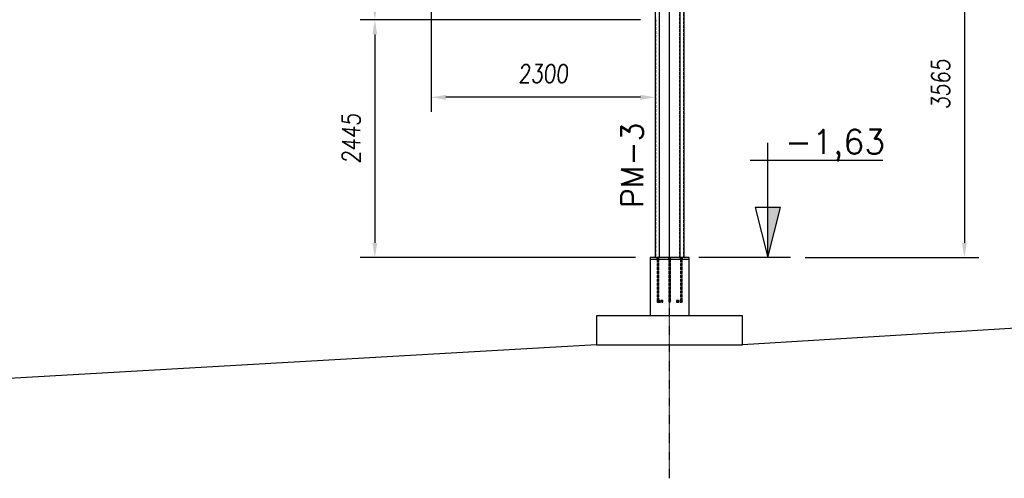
# Model space of a CAD drawing. Extents: x 551880 to 585869, y 94458 to 133000.
# Tile 7 of 42: x 561999 to 572119, y 106550 to 111269. Entities that reach past the tile are written whole.
import ezdxf
from ezdxf.enums import TextEntityAlignment as Align

# ---------------------------------------------------------------- set-up
doc = ezdxf.new("R2010")
doc.units = 0
doc.header["$LTSCALE"] = 10
doc.header["$MEASUREMENT"] = 0
doc.linetypes.add('DASHDOT', pattern=[1, 0.5, -0.25, 0, -0.25])
doc.linetypes.add('HIDDEN', pattern=[0.375, 0.25, -0.125])
doc.layers.get('0').update_dxf_attribs({"linetype": 'CONTINUOUS'})
doc.layers.get('Defpoints').update_dxf_attribs({"linetype": 'CONTINUOUS'})
for name, color, linetype in [('A', 2, 'DASHDOT'), ('COTAS', 7, 'CONTINUOUS'), ('FORIR', 4, 'CONTINUOUS'), ('G', 3, 'CONTINUOUS'), ('G-SIMBOLO', 4, 'CONTINUOUS'), ('mark3d', 2, 'CONTINUOUS'), ('TR', 6, 'HIDDEN'), ('TXT1', 7, 'CONTINUOUS')]:
    doc.layers.add(name, color=color, linetype=linetype)
doc.styles.add('PADRAO MTL', font='txt.shx', dxfattribs={"width": 0.8, "oblique": 5})
doc.styles.add('POS', font='ROMANS', dxfattribs={"width": 0.7})
doc.styles.get("Standard").update_dxf_attribs({"font": 'txt.shx', "width": 0.7, "oblique": 5})
doc.dimstyles.new('1-75', dxfattribs={"dimscale": 75, "dimtxt": 2.5, "dimasz": 2, "dimexe": 2, "dimexo": 2, "dimgap": 2, "dimtad": 1, "dimdec": 0, "dimdsep": 46, "dimtxsty": 'PADRAO MTL', "dimcen": 3, "dimclrd": 1, "dimclre": 1, "dimclrt": 7, "dimadec": 0, "dimazin": 0, "dimtfac": 1, "dimtdec": 0, "dimtmove": 0, "dimatfit": 3, "dimfxl": 1, "dimtfill": 1, "dimtolj": 1, "dimarcsym": 0})

# ---------------------------------------------------------------- blocks, each defined once
blk = doc.blocks.new('3D_INFOM')
blk.add_point((0, 0))
at = {"layer": 'FORIR', "flags": 1}
blk.add_attdef('MARK', (8, -4), '', height=5.26, dxfattribs=at)
blk = doc.blocks.new('Nivel_vd')
at = {"layer": 'G-SIMBOLO'}
for p, q in [((7.09, 0), (7.09, 11.81)), ((5.28, 10), (18.9, 10))]:
    blk.add_line(p, q, dxfattribs=at)
at = {"layer": 'G-SIMBOLO', "linetype": 'Continuous'}
blk.add_line((9.43, 0), (0, 0), dxfattribs=at)
at = {"layer": 'G-SIMBOLO'}
blk.add_lwpolyline([(7.09, 0), (8.41, 5.16), (5.78, 5.16)], close=True, dxfattribs=at)
blk.add_solid([(7.09, 0), (8.41, 5.16), (7.09, 5.16)], dxfattribs=at)
at = {"layer": 'G-SIMBOLO', "color": 2}
blk.add_attdef('0000', (8.32, 10.66), '', height=2.5, dxfattribs=at)
blk = doc.blocks.new('*D86')
at = {"layer": 'COTAS', "color": 1, "lineweight": -2, "transparency": 16777216}
for p, q in [((566083, 113567), (565500, 113567)), ((565650, 113417), (565650, 111417)), ((568380, 111267), (565500, 111267))]:
    blk.add_line(p, q, dxfattribs=at)
at = {"layer": 'COTAS', "color": 1, "transparency": 16777216}
for points in [[(565625, 113417), (565675, 113417), (565650, 113567)], [(565625, 111417), (565675, 111417), (565650, 111267)]]:
    blk.add_solid(points, dxfattribs=at)
at = {"layer": 'Defpoints', "color": 0, "transparency": 16777216}
for p in [(566233, 113567), (565650, 111267), (568530, 111267)]:
    blk.add_point(p, dxfattribs=at)
at = {"layer": 'COTAS', "color": 7, "transparency": 16777216, "insert": (565406, 112417), "char_height": 187.5, "attachment_point": 5, "rotation": 90, "style": 'PADRAO MTL', "bg_fill": 3, "box_fill_scale": 1.25, "bg_fill_color": 256, "bg_fill_true_color": 13158600, "bg_fill_transparency": 0}
blk.add_mtext('\\A1;2300', dxfattribs=at)
blk = doc.blocks.new('*D87')
at = {"layer": 'COTAS', "color": 1, "lineweight": -2, "transparency": 16777216}
for p, q in [((568380, 111267), (565500, 111267)), ((565650, 111117), (565650, 108972)), ((568330, 108822), (565500, 108822))]:
    blk.add_line(p, q, dxfattribs=at)
at = {"layer": 'COTAS', "color": 1, "transparency": 16777216}
for points in [[(565625, 111117), (565675, 111117), (565650, 111267)], [(565625, 108972), (565675, 108972), (565650, 108822)]]:
    blk.add_solid(points, dxfattribs=at)
at = {"layer": 'Defpoints', "color": 0, "transparency": 16777216}
for p in [(568530, 111267), (565650, 108822), (568480, 108822)]:
    blk.add_point(p, dxfattribs=at)
at = {"layer": 'COTAS', "color": 7, "transparency": 16777216, "insert": (565406, 110045), "char_height": 187.5, "attachment_point": 5, "rotation": 90, "style": 'PADRAO MTL', "bg_fill": 3, "box_fill_scale": 1.25, "bg_fill_color": 256, "bg_fill_true_color": 13158600, "bg_fill_transparency": 0}
blk.add_mtext('\\A1;2445', dxfattribs=at)
blk = doc.blocks.new('*D88')
at = {"layer": 'COTAS', "color": 1, "lineweight": -2, "transparency": 16777216}
for p, q in [((566230, 113417), (566230, 110320)), ((568380, 110470), (566380, 110470))]:
    blk.add_line(p, q, dxfattribs=at)
at = {"layer": 'COTAS', "color": 1, "transparency": 16777216}
for points in [[(566380, 110495), (566380, 110445), (566230, 110470)], [(568380, 110495), (568380, 110445), (568530, 110470)]]:
    blk.add_solid(points, dxfattribs=at)
at = {"layer": 'Defpoints', "color": 0, "transparency": 16777216}
for p in [(566230, 113567), (566230, 110470), (568530, 110470)]:
    blk.add_point(p, dxfattribs=at)
at = {"layer": 'COTAS', "color": 7, "transparency": 16777216, "insert": (567380, 110714), "char_height": 187.5, "attachment_point": 5, "style": 'PADRAO MTL', "bg_fill": 3, "box_fill_scale": 1.25, "bg_fill_color": 256, "bg_fill_true_color": 13158600, "bg_fill_transparency": 0}
blk.add_mtext('\\A1;2300', dxfattribs=at)
blk = doc.blocks.new('*D90')
at = {"layer": 'COTAS', "color": 1, "lineweight": -2, "transparency": 16777216}
for p, q in [((568980, 112387), (571859, 112387)), ((571709, 112237), (571709, 108972)), ((570073, 108822), (571859, 108822))]:
    blk.add_line(p, q, dxfattribs=at)
at = {"layer": 'COTAS', "color": 1, "transparency": 16777216}
for points in [[(571684, 112237), (571734, 112237), (571709, 112387)], [(571684, 108972), (571734, 108972), (571709, 108822)]]:
    blk.add_solid(points, dxfattribs=at)
at = {"layer": 'Defpoints', "color": 0, "transparency": 16777216}
for p in [(568830, 112387), (569923, 108822), (571709, 108822)]:
    blk.add_point(p, dxfattribs=at)
at = {"layer": 'COTAS', "color": 7, "transparency": 16777216, "insert": (571465, 110605), "char_height": 187.5, "attachment_point": 5, "rotation": 90, "style": 'PADRAO MTL', "bg_fill": 3, "box_fill_scale": 1.25, "bg_fill_color": 256, "bg_fill_true_color": 13158600, "bg_fill_transparency": 0}
blk.add_mtext('\\A1;3565', dxfattribs=at)
blk = doc.blocks.new('mark3d1')
at = {"layer": 'mark3d', "color": 4, "style": 'POS'}
blk.add_attdef('MARK', text='', height=3, dxfattribs=at).set_placement((7.18, -1.23), align=Align.CENTER)

msp = doc.modelspace()

# ---------------------------------------------------------------- linework, layer by layer
for p, q in [((569429.6, 108221.8), (567929.6, 108221.8)), ((567929.6, 108221.8), (567929.6, 107921.8)), ((569429.6, 107921.8), (569429.6, 108221.8)), ((567929.6, 107921.8), (569429.6, 107921.8))]:
    msp.add_line(p, q)
at = {"layer": 'A'}
msp.add_line((568679.6, 106550.1), (568679.6, 117988.2), dxfattribs=at)
at = {"layer": 'COTAS'}
for p, q in [((582929.6, 108751.8), (569429.6, 107921.8)), ((567929.6, 107921.8), (554429.6, 107151.8))]:
    msp.add_line(p, q, dxfattribs=at)
at = {"layer": 'G'}
for p, q in [((568679.6, 108821.8), (568679.6, 113769.8)), ((568529.6, 113566.8), (568529.6, 108821.8)), ((568573.6, 113612.1), (568573.6, 108821.8)), ((568785.7, 113612.1), (568785.7, 108821.8)), ((568829.6, 108821.8), (568829.6, 113566.8)), ((568879.6, 108821.8), (568479.6, 108821.8)), ((568479.6, 108821.8), (568479.6, 108805.8)), ((568479.6, 108805.8), (568879.6, 108805.8)), ((568552.9, 108821.8), (568550.1, 108821.8)), ((568559.6, 108821.8), (568552.9, 108821.8)), ((568566.4, 108821.8), (568559.6, 108821.8)), ((568569.1, 108821.8), (568566.4, 108821.8)), ((568879.6, 108805.8), (568879.6, 108821.8))]:
    msp.add_line(p, q, dxfattribs=at)
at = {"layer": 'TR'}
for p, q in [((568576.2, 108821.8), (568576.2, 114728.8)), ((568783, 108821.8), (568783, 114728.8)), ((568825.9, 108821.8), (568825.9, 112406.1)), ((568533.4, 111286.1), (568533.4, 108821.8)), ((568549.1, 108821.8), (568549.1, 108805.8)), ((568550.1, 108821.8), (568550.1, 108805.8)), ((568550.1, 108805.8), (568550.1, 108371.8)), ((568552.9, 108821.8), (568552.9, 108805.8)), ((568552.9, 108805.8), (568552.9, 108365)), ((568559.6, 108821.8), (568559.6, 108805.8)), ((568559.6, 108805.8), (568559.6, 108362.3)), ((568566.4, 108805.8), (568566.4, 108821.8)), ((568566.4, 108821.8), (568566.4, 108805.8)), ((568566.4, 108805.8), (568566.4, 108365)), ((568569.1, 108805.8), (568569.1, 108821.8)), ((568569.1, 108371.8), (568569.1, 108805.8)), ((568570.1, 108805.8), (568570.1, 108821.8)), ((568669.1, 108821.8), (568669.1, 108805.8)), ((568670.1, 108821.8), (568670.1, 108805.8)), ((568670.1, 108805.8), (568670.1, 108371.8)), ((568672.9, 108821.8), (568672.9, 108805.8)), ((568672.9, 108805.8), (568672.9, 108365)), ((568679.6, 108821.8), (568679.6, 108805.8)), ((568679.6, 108805.8), (568679.6, 108362.3)), ((568686.4, 108805.8), (568686.4, 108821.8)), ((568686.4, 108821.8), (568686.4, 108805.8)), ((568686.4, 108805.8), (568686.4, 108365)), ((568689.1, 108805.8), (568689.1, 108821.8)), ((568689.1, 108371.8), (568689.1, 108805.8)), ((568690.1, 108805.8), (568690.1, 108821.8)), ((568789.1, 108821.8), (568789.1, 108805.8)), ((568792.9, 108821.8), (568790.1, 108821.8)), ((568790.1, 108821.8), (568790.1, 108805.8)), ((568790.1, 108805.8), (568790.1, 108371.8)), ((568799.6, 108821.8), (568792.9, 108821.8)), ((568792.9, 108821.8), (568792.9, 108805.8)), ((568792.9, 108805.8), (568792.9, 108365)), ((568806.4, 108821.8), (568799.6, 108821.8)), ((568799.6, 108821.8), (568799.6, 108805.8)), ((568799.6, 108805.8), (568799.6, 108362.3)), ((568806.4, 108821.8), (568806.4, 108805.8)), ((568809.1, 108821.8), (568806.4, 108821.8)), ((568806.4, 108805.8), (568806.4, 108365)), ((568809.1, 108805.8), (568809.1, 108821.8)), ((568809.1, 108371.8), (568809.1, 108805.8)), ((568810.1, 108805.8), (568810.1, 108821.8)), ((568550.1, 108371.8), (568552.9, 108378.5)), ((568550.1, 108371.8), (568550.1, 108371.8)), ((568550.1, 108371.8), (568550.1, 108362.3)), ((568550.1, 108371.8), (568552.9, 108365)), ((568550.1, 108362.3), (568552.9, 108365)), ((568550.1, 108362.3), (568552.9, 108365)), ((568550.1, 108362.3), (568609.6, 108362.3)), ((568559.6, 108381.3), (568552.9, 108378.5)), ((568552.9, 108378.5), (568559.6, 108381.3)), ((568559.6, 108381.3), (568552.9, 108378.5)), ((568552.9, 108365), (568559.6, 108371.8)), ((568552.9, 108365), (568552.9, 108365)), ((568552.9, 108365), (568559.6, 108362.3)), ((568559.6, 108362.3), (568552.9, 108365)), ((568552.9, 108365), (568559.6, 108362.3)), ((568552.9, 108365), (568559.6, 108362.3)), ((568566.4, 108365), (568552.9, 108365)), ((568566.4, 108378.5), (568559.6, 108381.3)), ((568559.6, 108381.3), (568566.4, 108378.5)), ((568566.4, 108378.5), (568559.6, 108381.3)), ((568559.6, 108371.8), (568566.4, 108378.5)), ((568559.6, 108371.8), (568569.1, 108371.8)), ((568559.6, 108362.3), (568566.4, 108365)), ((568566.4, 108365), (568559.6, 108362.3)), ((568559.6, 108362.3), (568566.4, 108365)), ((568559.6, 108362.3), (568566.4, 108365)), ((568559.6, 108362.3), (568559.6, 108362.3)), ((568559.6, 108362.3), (568559.6, 108362.3)), ((568569.1, 108381.3), (568566.4, 108378.5)), ((568566.4, 108378.5), (568569.1, 108371.8)), ((568566.4, 108378.5), (568569.1, 108378.5)), ((568566.4, 108365), (568569.1, 108371.8)), ((568566.4, 108365), (568566.4, 108365)), ((568609.6, 108365), (568566.4, 108365)), ((568609.6, 108381.3), (568569.1, 108381.3)), ((568569.1, 108378.5), (568609.6, 108378.5)), ((568569.1, 108371.8), (568569.1, 108371.8)), ((568569.1, 108371.8), (568609.6, 108371.8)), ((568609.6, 108378.5), (568609.6, 108381.3)), ((568609.6, 108371.8), (568609.6, 108378.5)), ((568609.6, 108365), (568609.6, 108371.8)), ((568609.6, 108362.3), (568609.6, 108365)), ((568670.1, 108371.8), (568672.9, 108378.5)), ((568670.1, 108371.8), (568670.1, 108371.8)), ((568670.1, 108371.8), (568672.9, 108365)), ((568672.9, 108378.5), (568679.6, 108381.3)), ((568672.9, 108365), (568672.9, 108365)), ((568672.9, 108365), (568679.6, 108362.3)), ((568672.9, 108365), (568679.6, 108362.3)), ((568679.6, 108381.3), (568686.4, 108378.5)), ((568679.6, 108362.3), (568686.4, 108365)), ((568679.6, 108362.3), (568686.4, 108365)), ((568679.6, 108362.3), (568679.6, 108362.3)), ((568686.4, 108378.5), (568689.1, 108371.8)), ((568686.4, 108365), (568689.1, 108371.8)), ((568686.4, 108365), (568686.4, 108365)), ((568689.1, 108371.8), (568689.1, 108371.8)), ((568790.1, 108381.3), (568749.6, 108381.3)), ((568749.6, 108381.3), (568749.6, 108378.5)), ((568749.6, 108378.5), (568790.1, 108378.5)), ((568749.6, 108378.5), (568749.6, 108371.8)), ((568749.6, 108371.8), (568790.1, 108371.8)), ((568749.6, 108371.8), (568749.6, 108365)), ((568749.6, 108365), (568792.9, 108365)), ((568749.6, 108365), (568749.6, 108362.3)), ((568749.6, 108362.3), (568799.6, 108362.3)), ((568792.9, 108378.5), (568790.1, 108381.3)), ((568790.1, 108371.8), (568792.9, 108378.5)), ((568790.1, 108378.5), (568792.9, 108378.5)), ((568790.1, 108371.8), (568790.1, 108371.8)), ((568790.1, 108371.8), (568790.1, 108371.8)), ((568790.1, 108371.8), (568792.9, 108365)), ((568790.1, 108371.8), (568799.6, 108371.8)), ((568792.9, 108378.5), (568799.6, 108381.3)), ((568792.9, 108378.5), (568792.9, 108378.5)), ((568792.9, 108378.5), (568792.9, 108365)), ((568799.6, 108371.8), (568792.9, 108378.5)), ((568792.9, 108365), (568792.9, 108365)), ((568792.9, 108365), (568799.6, 108362.3)), ((568792.9, 108365), (568799.6, 108362.3)), ((568792.9, 108365), (568806.4, 108365)), ((568799.6, 108381.3), (568806.4, 108378.5)), ((568806.4, 108365), (568799.6, 108371.8)), ((568799.6, 108362.3), (568806.4, 108365)), ((568799.6, 108362.3), (568806.4, 108365)), ((568799.6, 108362.3), (568799.6, 108362.3)), ((568799.6, 108362.3), (568809.1, 108362.3)), ((568806.4, 108378.5), (568809.1, 108371.8)), ((568806.4, 108365), (568809.1, 108371.8)), ((568806.4, 108365), (568806.4, 108365)), ((568809.1, 108362.3), (568806.4, 108365)), ((568809.1, 108371.8), (568809.1, 108371.8)), ((568809.1, 108362.3), (568809.1, 108371.8))]:
    msp.add_line(p, q, dxfattribs=at)

# ---------------------------------------------------------------- block references
ref = msp.add_blockref('Nivel_vd', (568979.6, 108821.8), dxfattribs=dict(xscale=100, yscale=100, zscale=100))
ref.add_attrib('0000', '-1,63', (569865.9, 109888.1), dxfattribs={"layer": 'G-SIMBOLO', "color": 2, "height": 250})
at = {"layer": 'G'}
msp.add_blockref('3D_INFOM', (568679.6, 108813.8), dxfattribs=at)

# ---------------------------------------------------------------- next in the draw order: dimensions: what is measured, and where the dimension line sits
at = {"layer": 'COTAS'}
for base, p1, p2, picture, middle in [((565650.2, 111267.2), (566233, 113566.8), (568529.6, 111267.2), '*D86', (565406.4, 112417)), ((571709.1, 108821.8), (568829.6, 112387.2), (569922.5, 108821.8), '*D90', (571465.3, 110604.5))]:
    dim = msp.add_linear_dim(base=base, p1=p1, p2=p2, angle=90, dimstyle='1-75', dxfattribs=at)
    dim.commit()
    dim.dimension.update_dxf_attribs({"geometry": picture, "text_midpoint": middle})

# ---------------------------------------------------------------- next in the draw order: linework, layer by layer
msp.add_line((568879.6, 108221.8), (568879.6, 108805.8))

# ---------------------------------------------------------------- next in the draw order: dimensions: what is measured, and where the dimension line sits
dim = msp.add_linear_dim(base=(565650.2, 108821.8), p1=(568529.6, 111267.2), p2=(568479.6, 108821.8), angle=90, dimstyle='1-75', dxfattribs=at)
dim.commit()
dim.dimension.update_dxf_attribs({"geometry": '*D87', "text_midpoint": (565406.4, 110044.5)})

# ---------------------------------------------------------------- next in the draw order: linework, layer by layer
msp.add_line((568479.6, 108805.8), (568479.6, 108221.8))

# ---------------------------------------------------------------- next in the draw order: block references
at = {"layer": 'TXT1', "xscale": 75, "yscale": 75, "zscale": 75, "rotation": 90}
msp.add_blockref('mark3d1', (568315.6, 109232.6), dxfattribs=at).add_auto_attribs({'MARK': 'PM-3'})

# ---------------------------------------------------------------- next in the draw order: dimensions: what is measured, and where the dimension line sits
at = {"layer": 'COTAS'}
dim = msp.add_linear_dim(base=(566230, 110469.8), p1=(568529.6, 110469.8), p2=(566230, 113566.9), angle=180, dimstyle='1-75', dxfattribs=at)
dim.commit()
dim.dimension.update_dxf_attribs({"geometry": '*D88', "text_midpoint": (567379.8, 110713.5)})

doc.saveas('drawing.dxf')
